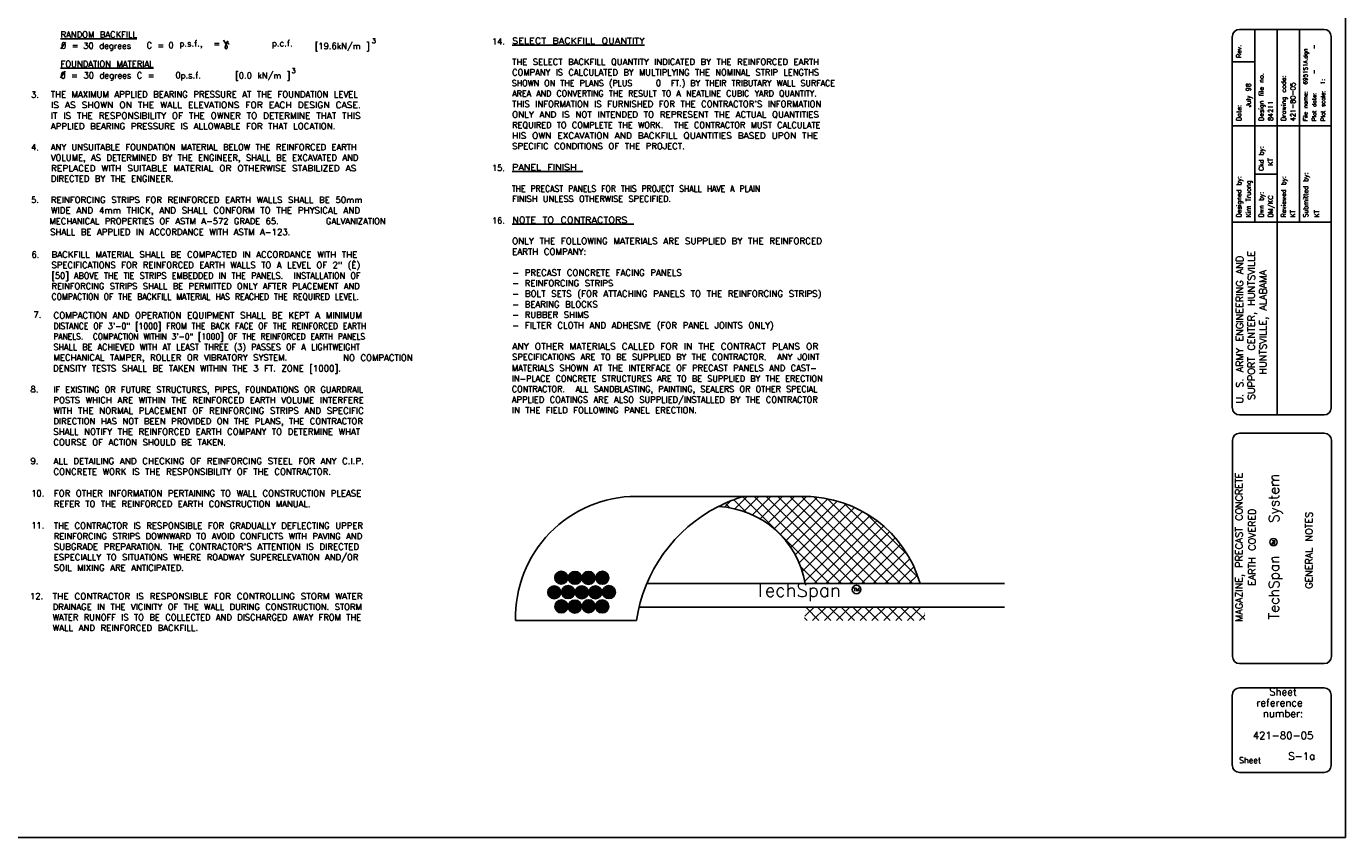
# Model space of a CAD drawing. Extents: x 0 to 354, y 0 to 250.
# Tile 2 of 3: x 118 to 354, y 0 to 145. Entities that reach past the tile are written whole.
import ezdxf
from ezdxf.enums import TextEntityAlignment as Align

# ---------------------------------------------------------------- set-up
doc = ezdxf.new("R2010")
doc.units = 0
doc.header["$MEASUREMENT"] = 0
for name, color, linetype in [('01', 7, 'CONTINUOUS'), ('1', 7, 'CONTINUOUS'), ('3', 7, 'CONTINUOUS'), ('GENNOTES', 7, 'CONTINUOUS'), ('MG-BDR-TXT', 7, 'CONTINUOUS'), ('MG-LOGO', 7, 'CONTINUOUS'), ('NOTES', 7, 'CONTINUOUS')]:
    doc.layers.add(name, color=color, linetype=linetype)
doc.styles.add('TXT_SHX', font='txt.shx')

# ---------------------------------------------------------------- blocks, each defined once
blk = doc.blocks.new('PRO_IN')
at = {"layer": 'MG-LOGO', "color": 7, "linetype": 'CONTINUOUS'}
blk.add_circle((-12.9, 52.89), 0.644, dxfattribs=at)
at = {"layer": 'MG-LOGO', "color": 7, "linetype": 'CONTINUOUS', "style": 'TXT_SHX'}
for s, height, p in [('System', 1.815, (-11.91, 60.74)), ('TM', 0.529, (-12.62, 52.85)), ('TechSpan', 1.815, (-11.91, 44.77))]:
    blk.add_text(s, height=height, rotation=90, dxfattribs=at).set_placement(p, align=Align.CENTER)

msp = doc.modelspace()

# ---------------------------------------------------------------- hatches: boundary and pattern name
at = {"layer": '01', "linetype": 'CONTINUOUS'}
h = msp.add_hatch(color=1, dxfattribs=at)
edge = h.paths.add_edge_path()
edge.add_arc((213.71, 46.54), 1.16, 0, 360)
h = msp.add_hatch(color=1, dxfattribs=at)
edge = h.paths.add_edge_path()
edge.add_arc((216.16, 46.51), 1.16, 0, 360)
h = msp.add_hatch(color=1, dxfattribs=at)
edge = h.paths.add_edge_path()
edge.add_arc((218.58, 46.49), 1.16, 0, 360)
h = msp.add_hatch(color=1, dxfattribs=at)
edge = h.paths.add_edge_path()
edge.add_arc((221.06, 46.52), 1.16, 0, 360)
h = msp.add_hatch(color=1, dxfattribs=at)
edge = h.paths.add_edge_path()
edge.add_arc((212.46, 43.91), 1.16, 0, 360)
h = msp.add_hatch(color=1, dxfattribs=at)
edge = h.paths.add_edge_path()
edge.add_arc((214.93, 43.95), 1.16, 0, 360)
h = msp.add_hatch(color=1, dxfattribs=at)
edge = h.paths.add_edge_path()
edge.add_arc((217.38, 43.91), 1.16, 0, 360)
h = msp.add_hatch(color=1, dxfattribs=at)
edge = h.paths.add_edge_path()
edge.add_arc((219.81, 43.91), 1.16, 0, 360)
h = msp.add_hatch(color=1, dxfattribs=at)
edge = h.paths.add_edge_path()
edge.add_arc((222.24, 43.95), 1.16, 0, 360)
h = msp.add_hatch(color=1, dxfattribs=at)
edge = h.paths.add_edge_path()
edge.add_arc((213.73, 41.4), 1.16, 0, 360)
h = msp.add_hatch(color=1, dxfattribs=at)
edge = h.paths.add_edge_path()
edge.add_arc((216.15, 41.37), 1.16, 0, 360)
h = msp.add_hatch(color=1, dxfattribs=at)
edge = h.paths.add_edge_path()
edge.add_arc((218.61, 41.42), 1.16, 0, 360)
h = msp.add_hatch(color=1, dxfattribs=at)
edge = h.paths.add_edge_path()
edge.add_arc((221.03, 41.39), 1.16, 0, 360)

# ---------------------------------------------------------------- linework, layer by layer
at = {"layer": '01', "color": 1, "linetype": 'CONTINUOUS'}
for centre in [(213.71, 46.54), (216.16, 46.51), (218.58, 46.49), (221.06, 46.52), (212.46, 43.91), (214.93, 43.95), (217.38, 43.91), (219.81, 43.91), (222.24, 43.95), (213.73, 41.4), (216.15, 41.37), (218.61, 41.42), (221.03, 41.39)]:
    msp.add_circle(centre, 1.16, dxfattribs=at)
at = {"layer": '1', "color": 3, "linetype": 'CONTINUOUS'}
for p, q in [((354.01, 0), (354.01, 250.04)), ((0, 0), (354.01, 0))]:
    msp.add_line(p, q, dxfattribs=at)
at = {"layer": '1', "color": 7, "linetype": 'CONTINUOUS'}
for p, q in [((350.17, 144.69), (335.02, 144.69)), ((337.75, 144.69), (337.75, 110.17)), ((341.75, 144.69), (341.75, 110.17)), ((345.75, 144.69), (345.75, 110.17)), ((333.75, 143.43), (333.75, 76.92)), ((351.43, 76.92), (351.43, 143.43)), ((333.78, 138.9), (337.75, 138.9)), ((351.43, 127.43), (333.75, 127.43)), ((337.75, 118.8), (341.75, 118.8)), ((351.43, 110.17), (333.75, 110.17)), ((341.75, 110.17), (341.75, 75.66)), ((335.02, 75.66), (350.17, 75.66)), ((333.78, 71.14), (333.78, 32.41)), ((350.2, 72.41), (335.05, 72.41)), ((351.46, 32.41), (351.46, 71.14)), ((335.05, 31.15), (350.2, 31.15)), ((335.02, 26.82), (350.17, 26.82)), ((333.75, 12.93), (333.75, 25.55)), ((351.43, 25.55), (351.43, 12.93)), ((350.17, 11.66), (335.02, 11.66))]:
    msp.add_line(p, q, dxfattribs=at)
for centre, start, end in [((335.02, 143.43), 90, 180), ((350.17, 143.43), 0, 90), ((335.02, 76.92), 180, 270), ((350.17, 76.92), 270, 360), ((335.05, 71.14), 90, 180), ((350.2, 71.14), 0, 90), ((335.05, 32.41), 180, 270), ((350.2, 32.41), 270, 360), ((335.02, 25.55), 90, 180), ((350.17, 25.55), 0, 90), ((335.02, 12.93), 180, 270), ((350.17, 12.93), 270, 360)]:
    msp.add_arc(centre, 1.26, start, end, dxfattribs=at)
at = {"layer": 'GENNOTES', "color": 7, "linetype": 'CONTINUOUS'}
for p, q in [((124.17, 141.22), (125.03, 142.38)), ((124.11, 136.03), (124.97, 137.19))]:
    msp.add_line(p, q, dxfattribs=at)
msp.add_lwpolyline([(153.3, 142.78), (153.64, 142.21), (153.74, 142.04), (153.79, 141.94), (153.84, 141.85), (153.89, 141.76), (153.93, 141.67), (153.95, 141.59), (153.94, 141.51), (153.93, 141.43), (153.92, 141.37), (153.9, 141.31), (153.87, 141.26), (153.82, 141.22), (153.77, 141.2), (153.72, 141.2), (153.68, 141.22), (153.64, 141.25), (153.62, 141.31), (153.6, 141.38), (153.6, 141.46), (153.6, 141.54), (153.61, 141.62), (153.63, 141.71), (153.67, 141.79), (153.71, 141.89), (153.76, 142), (153.82, 142.13), (153.87, 142.26), (153.9, 142.37), (153.93, 142.46), (153.96, 142.51), (153.98, 142.54), (154, 142.56), (154.01, 142.57), (154.03, 142.56), (154.05, 142.54), (154.05, 142.5), (154.05, 142.45), (154.06, 142.39), (154.06, 142.33), (154.08, 142.29), (154.09, 142.25), (154.11, 142.23), (154.13, 142.2), (154.15, 142.17), (154.17, 142.14), (154.18, 142.12), (154.2, 142.1), (154.24, 142.07), (154.32, 142.02)], dxfattribs=at)
at = {"layer": 'NOTES', "color": 7, "linetype": 'CONTINUOUS'}
for p, q in [((227.14, 61.09), (258.35, 61.09)), ((242.93, 59.18), (244.04, 60.29)), ((243.89, 59.04), (243.05, 59.88)), ((246.81, 58.24), (244.55, 60.5)), ((244.73, 58.87), (246.94, 61.08)), ((261.69, 45.48), (246.13, 61.04)), ((246.38, 58.39), (249.06, 61.08)), ((247.89, 57.79), (251.18, 61.08)), ((263.82, 45.48), (248.22, 61.08)), ((249.29, 57.06), (253.31, 61.08)), ((265.94, 45.48), (250.34, 61.08)), ((250.58, 56.23), (255.43, 61.08)), ((251.78, 55.31), (257.55, 61.08)), ((268.06, 45.48), (252.46, 61.08)), ((252.87, 54.28), (259.54, 60.95)), ((253.87, 53.16), (261.38, 60.67)), ((270.18, 45.48), (254.58, 61.08)), ((254.77, 51.94), (263.09, 60.25)), ((255.57, 50.62), (264.69, 59.73)), ((256.26, 49.18), (266.18, 59.11)), ((272.3, 45.48), (256.7, 61.08)), ((274.42, 45.48), (258.88, 61.02)), ((276.54, 45.48), (261.35, 60.67)), ((277.55, 46.59), (264.26, 59.88)), ((256.83, 47.63), (267.59, 58.4)), ((257.26, 45.94), (268.92, 57.6)), ((258.92, 45.48), (270.17, 56.73)), ((275.69, 50.57), (268.24, 58.02)), ((261.04, 45.48), (271.34, 55.78)), ((263.16, 45.48), (272.44, 54.75)), ((265.28, 45.48), (273.46, 53.65)), ((267.4, 45.48), (274.41, 52.48)), ((269.52, 45.48), (275.28, 51.23)), ((271.65, 45.48), (276.07, 49.91)), ((259.57, 45.48), (256.53, 48.52)), ((273.77, 45.48), (276.79, 48.5)), ((228.99, 45.48), (293, 45.48)), ((257.45, 45.48), (257.33, 45.6)), ((275.89, 45.48), (277.41, 47)), ((227.61, 41.28), (293, 41.28)), ((257.3, 39.62), (258.96, 41.28)), ((259.81, 38.88), (257.52, 41.17)), ((258.68, 38.88), (261.08, 41.28)), ((261.93, 38.88), (259.53, 41.28)), ((260.8, 38.88), (263.2, 41.28)), ((264.05, 38.88), (261.65, 41.28)), ((262.92, 38.88), (265.32, 41.28)), ((266.17, 38.88), (263.77, 41.28)), ((265.05, 38.88), (267.45, 41.28)), ((268.29, 38.88), (265.89, 41.28)), ((267.17, 38.88), (269.57, 41.28)), ((270.42, 38.88), (268.02, 41.28)), ((269.29, 38.88), (271.69, 41.28)), ((272.54, 38.88), (270.14, 41.28)), ((271.41, 38.88), (273.81, 41.28)), ((274.66, 38.88), (272.26, 41.28)), ((273.53, 38.88), (275.93, 41.28)), ((276.78, 38.88), (274.38, 41.28)), ((275.65, 38.88), (278.05, 41.28)), ((278.75, 39.03), (276.5, 41.28)), ((278.68, 41.21), (278.62, 41.28)), ((205.55, 38.88), (227.15, 38.88)), ((257.69, 38.88), (257.24, 39.32)), ((277.77, 38.88), (278.75, 39.85))]:
    msp.add_line(p, q, dxfattribs=at)
at = {"layer": 'NOTES', "color": 7, "linetype": 'CONTINUOUS', "const_width": 0.0138}
msp.add_lwpolyline([(257.53, 41.28, -0.036612), (257.15, 38.88), (278.75, 38.88, 0.02781), (278.68, 41.28, 0.02781)], format="xyb", dxfattribs=at)
at = {"layer": 'NOTES', "color": 7, "linetype": 'CONTINUOUS'}
msp.add_circle((266.54, 44.43), 0.774, dxfattribs=at)
for centre, radius, start, end in [((227.14, 39.49), 21.6, 90, 181.6139), ((254.3, 34.83), 27.45, 117.0667, 171.5294), ((254.3, 34.83), 27.45, 107.0495, 117.0667), ((240.97, 42.68), 16.62, 9.6859, 87.1187), ((257.15, 39.49), 21.6, 16.1046, 90)]:
    msp.add_arc(centre, radius, start, end, dxfattribs=at)

# ---------------------------------------------------------------- block references
at = {"layer": 'MG-BDR-TXT', "linetype": 'CONTINUOUS'}
msp.add_blockref('PRO_IN', (354.01, 0), dxfattribs=at)

# ---------------------------------------------------------------- texts
at = {"layer": '1', "color": 7, "linetype": 'CONTINUOUS', "style": 'TXT_SHX'}
for s, height, p in [('Rev.', 0.842, (335.36, 139.59)), ('Design file no.   ', 0.8418, (339.34, 128.29)), ('Drawing code:     ', 0.8418, (343.34, 128.28)), ('   July 98', 0.842, (337.05, 128.28)), ('421-80-05', 0.842, (345.02, 128.28)), ('File name:', 0.737, (347.19, 128.28)), ('Plot date:', 0.737, (348.76, 128.28)), ('Plot scale:', 0.7366, (350.34, 128.28)), ('Date:', 0.842, (335.36, 128.28)), ('84211', 0.842, (341.02, 128.29)), ('Ckd by:', 0.842, (339.34, 119.36)), ('KT', 0.842, (341.02, 120.32)), ('Reviewed by:', 0.8418, (343.34, 111.02)), ('Submitted by:', 0.8418, (347.29, 111.02)), ('Designed by:', 0.8418, (335.36, 111.02)), ('Kim Truong', 0.842, (337.05, 111.02)), ('Dwn by:', 0.842, (339.34, 111.02)), ('DM/KC', 0.842, (341.02, 111.02)), ('KT', 0.842, (344.97, 111.02)), ('KT', 0.842, (349.29, 111.02))]:
    msp.add_text(s, height=height, rotation=90, dxfattribs=at).set_placement(p)
for s, p in [('SUPPORT CENTER, HUNTSVILLE', (337.79, 91.69)), ('U. S. ARMY ENGINEERING AND', (335.68, 90.95)), ('HUNTSVILLE, ALABAMA', (339.89, 92.27))]:
    msp.add_text(s, height=1.2628, rotation=90, dxfattribs=at).set_placement(p, align=Align.CENTER)
for s, p in [('Sheet', (342.81, 25.45)), ('reference', (342.18, 23.5)), ('number:', (342.82, 21.56)), ('421-80-05', (342.82, 17.64)), ('S-1a', (346.17, 13.95))]:
    msp.add_text(s, height=1.315, dxfattribs=at).set_placement(p, align=Align.CENTER)
at = {"layer": '3', "color": 7, "linetype": 'CONTINUOUS', "style": 'TXT_SHX'}
for s, height, p in [('6951S1A.dgn', 0.7366, (347.19, 134.82)), ('   -     -   ', 0.7366, (348.76, 134.55)), ('1:    ', 0.737, (350.32, 134.84))]:
    msp.add_text(s, height=height, rotation=90, dxfattribs=at).set_placement(p)
msp.add_text('Sheet', height=1.052, dxfattribs=at).set_placement((334.93, 13.32))
at = {"layer": 'GENNOTES', "color": 7, "linetype": 'CONTINUOUS', "style": 'TXT_SHX'}
for s, height, p in [('%%uRANDOM BACKFILL', 1.0999, (124.15, 143.22)), ('14.', 1.1, (201.28, 141.98)), ('%%uFOUNDATION MATERIAL', 1.0999, (124.15, 137.94)), ('3.', 1.1, (118.86, 132.45)), ('4.', 1.1, (118.86, 123.04)), ('15.', 1.1, (201.28, 119.34)), ('DIRECTED BY THE ENGINEER.', 1.0999, (122.41, 117.42)), ('5.', 1.1, (118.86, 113.63)), ('16.', 1.1, (201.28, 109.92)), ('6.', 1.1, (118.94, 103.83)), ('7.', 1.1, (119.28, 93.06)), ('8.', 1.1, (118.77, 79.72)), ('9.', 1.1, (118.77, 66.87)), ('10.', 1.1, (118.88, 61.09)), ('11.', 1.1, (118.88, 55.36)), ('12.', 1.1, (118.69, 42.68))]:
    msp.add_text(s, height=height, dxfattribs=at).set_placement(p)
for s, height, width, p in [('0 =', 1.1, 0.994, (124.23, 141.25)), ('30 degrees', 1.1, 0.994, (128.2, 141.21)), ('C =', 1.1, 0.994, (139.53, 141.28)), ('0', 1.1, 0.994, (143.44, 141.31)), ('p.s.f.,  =', 1.1, 0.994, (145.4, 141.61)), ('p.c.f.', 1.1, 0.994, (161.95, 141.66)), ('[19.6kN/m ]', 1.0999, 0.994, (169.61, 141.16)), ('3', 0.859, 0.95, (179.84, 142.21)), ('%%uSELECT BACKFILL QUANTITY', 1.0999, 1.151, (204.92, 142.1)), ('THE SELECT BACKFILL QUANTITY INDICATED BY THE REINFORCED EARTH', 1.0999, 1.007, (204.92, 138.33)), ('0 = 30 degrees C =   p.s.f.', 1.0999, 0.994, (124.14, 135.91)), ('0', 1.1, 0.994, (144.71, 135.94)), ('[0.0 kN/m ]', 1.0999, 0.994, (155.37, 135.88)), ('3', 0.859, 0.95, (165.48, 136.87)), ('COMPANY IS CALCULATED BY MULTIPLYING THE NOMINAL STRIP LENGTHS', 1.0999, 0.99, (204.92, 136.44)), ('SHOWN ON THE PLANS (PLUS     FT.) BY THEIR TRIBUTARY WALL SURFACE', 1.0999, 0.94, (204.87, 134.52)), ('0', 1.1, 0.994, (230.63, 134.53)), ('THE MAXIMUM APPLIED BEARING PRESSURE AT THE FOUNDATION LEVEL', 1.0999, 1.01, (122.41, 132.51)), ('AREA AND CONVERTING THE RESULT TO A NEATLINE CUBIC YARD QUANTITY.', 1.0999, 0.942, (204.92, 132.67)), ('IT IS THE RESPONSIBILITY OF THE OWNER TO DETERMINE THAT THIS', 1.0999, 1.061, (122.39, 128.69)), ('IS AS SHOWN ON THE WALL ELEVATIONS FOR EACH DESIGN CASE.', 1.0999, 1.089, (122.41, 130.62)), ("THIS INFORMATION IS FURNISHED FOR THE CONTRACTOR'S INFORMATION", 1.0999, 1.009, (204.92, 130.79)), ('ONLY AND IS NOT INTENDED TO REPRESENT THE ACTUAL QUANTITIES', 1.0999, 1.04, (204.92, 128.9)), ('APPLIED BEARING PRESSURE IS ALLOWABLE FOR THAT LOCATION.    ', 1.0999, 1.025, (122.39, 126.81)), ('REQUIRED TO COMPLETE THE WORK.  THE CONTRACTOR MUST CALCULATE', 1.0999, 0.975, (204.92, 127.01)), ('HIS OWN EXCAVATION AND BACKFILL QUANTITIES BASED UPON THE', 1.0999, 1.073, (204.92, 125.13)), ('ANY UNSUITABLE FOUNDATION MATERIAL BELOW THE REINFORCED EARTH', 1.0999, 0.993, (122.41, 123.06)), ('SPECIFIC CONDITIONS OF THE PROJECT.                           ', 1.0999, 1.017, (204.92, 123.24)), ('VOLUME, AS DETERMINED BY THE ENGINEER, SHALL BE EXCAVATED AND', 1.0999, 0.998, (122.41, 121.18)), ('REPLACED WITH SUITABLE MATERIAL OR OTHERWISE STABILIZED AS', 1.0999, 1.079, (122.41, 119.29)), ('%%uPANEL FINISH ', 1.0999, 1.133, (204.92, 119.47)), ('THE PRECAST PANELS FOR THIS PROJECT SHALL HAVE A PLAIN', 1.0999, 0.91, (204.87, 115.63)), ('REINFORCING STRIPS FOR REINFORCED EARTH WALLS SHALL BE 50mm', 1.0999, 1.024, (122.41, 113.63)), ('FINISH UNLESS OTHERWISE SPECIFIED.                               ', 1.0999, 0.978, (204.92, 113.81)), ('MECHANICAL PROPERTIES OF ASTM A-572 GRADE 65.', 1.0999, 0.994, (122.17, 109.81)), ('WIDE AND 4mm THICK, AND SHALL CONFORM TO THE PHYSICAL AND', 1.0999, 1.043, (122.41, 111.75)), ('GALVANIZATION', 1.0999, 0.994, (171.61, 109.81)), ('%%uNOTE TO CONTRACTORS ', 1.0999, 1.156, (204.92, 110.02)), ('SHALL BE APPLIED IN ACCORDANCE WITH ASTM A-123.', 1.0999, 1.012, (122.29, 107.88)), ('ONLY THE FOLLOWING MATERIALS ARE SUPPLIED BY THE REINFORCED', 1.0999, 1.041, (204.92, 106.25)), ('BACKFILL MATERIAL SHALL BE COMPACTED IN ACCORDANCE WITH THE', 1.0999, 1.03, (122.53, 103.84)), ('EARTH COMPANY:                                             ', 1.0999, 1.029, (204.92, 104.36)), ('SPECIFICATIONS FOR REINFORCED EARTH WALLS TO A LEVEL OF 2" (È)', 1.0999, 1.006, (122.53, 101.95)), ('- PRECAST CONCRETE FACING PANELS                           ', 1.0999, 1.02, (204.92, 100.59)), ('[50] ABOVE THE TIE STRIPS EMBEDDED IN THE PANELS.  INSTALLATION OF', 1.0999, 0.958, (122.53, 100.06)), ('REINFORCING STRIPS SHALL BE PERMITTED ONLY AFTER PLACEMENT AND', 1.0999, 0.988, (122.53, 98.18)), ('- REINFORCING STRIPS                                         ', 1.0999, 1.019, (204.92, 98.71)), ('COMPACTION OF THE BACKFILL MATERIAL HAS REACHED THE REQUIRED LEVEL.', 1.0999, 0.917, (122.53, 96.29)), ('- BOLT SETS (FOR ATTACHING PANELS TO THE REINFORCING STRIPS)', 1.0999, 1.033, (204.92, 96.82)), ('- BEARING BLOCKS                                            ', 1.0999, 1.017, (204.92, 94.93)), ('COMPACTION AND OPERATION EQUIPMENT SHALL BE KEPT A MINIMUM', 1.0999, 1.04, (122.87, 92.94)), ('DISTANCE OF 3\'-0" [1000] FROM THE BACK FACE OF THE REINFORCED EARTH', 1.0999, 0.914, (122.87, 91.05)), ('- RUBBER SHIMS                                              ', 1.0999, 1.016, (204.92, 93.05)), ('- FILTER CLOTH AND ADHESIVE (FOR PANEL JOINTS ONLY)         ', 1.0999, 1.029, (204.92, 91.16)), ('PANELS.  COMPACTION WITHIN 3\'-0" [1000] OF THE REINFORCED EARTH PANELS', 1.0999, 0.888, (122.87, 89.17)), ('SHALL BE ACHIEVED WITH AT LEAST THREE (3) PASSES OF A LIGHTWEIGHT', 1.0999, 0.955, (122.87, 87.28)), ('ANY OTHER MATERIALS CALLED FOR IN THE CONTRACT PLANS OR', 1.0999, 1.091, (204.92, 87.39)), ('MECHANICAL TAMPER, ROLLER OR VIBRATORY SYSTEM.              ', 1.0999, 1.016, (122.87, 85.4)), ('NO COMPACTION', 1.0999, 1.016, (174.69, 85.36)), ('SPECIFICATIONS ARE TO BE SUPPLIED BY THE CONTRACTOR.  ANY JOINT', 1.0999, 0.986, (204.92, 85.51)), ('DENSITY TESTS SHALL BE TAKEN WITHIN THE 3 FT. ZONE [1000].', 1.0999, 1.016, (122.8, 83.46)), ('MATERIALS SHOWN AT THE INTERFACE OF PRECAST PANELS AND CAST-', 1.0999, 0.993, (204.87, 83.52)), ('IN-PLACE CONCRETE STRUCTURES ARE TO BE SUPPLIED BY THE ERECTION', 1.0999, 0.961, (204.87, 81.63)), ('IF EXISTING OR FUTURE STRUCTURES, PIPES, FOUNDATIONS OR GUARDRAIL', 1.0999, 0.967, (122.85, 79.66)), ('CONTRACTOR.  ALL SANDBLASTING, PAINTING, SEALERS OR OTHER SPECIAL', 1.0999, 0.959, (204.87, 79.75)), ('POSTS WHICH ARE WITHIN THE REINFORCED EARTH VOLUME INTERFERE', 1.0999, 1.024, (122.85, 77.77)), ('APPLIED COATINGS ARE ALSO SUPPLIED/INSTALLED BY THE CONTRACTOR', 1.0999, 0.985, (204.87, 77.86)), ('WITH THE NORMAL PLACEMENT OF REINFORCING STRIPS AND SPECIFIC', 1.0999, 1.033, (122.85, 75.89)), ('IN THE FIELD FOLLOWING PANEL ERECTION.                         ', 1.0999, 1.003, (204.87, 75.97)), ('SHALL NOTIFY THE REINFORCED EARTH COMPANY TO DETERMINE WHAT', 1.0999, 1.019, (122.85, 72.12)), ('DIRECTION HAS NOT BEEN PROVIDED ON THE PLANS, THE CONTRACTOR', 1.0999, 1.01, (122.85, 74)), ('COURSE OF ACTION SHOULD BE TAKEN.                           ', 1.0999, 1.013, (122.85, 70.23)), ('ALL DETAILING AND CHECKING OF REINFORCING STEEL FOR ANY C.I.P.', 1.0999, 1.035, (122.87, 66.86)), ('CONCRETE WORK IS THE RESPONSIBILITY OF THE CONTRACTOR.      ', 1.0999, 1.025, (122.87, 64.97)), ('FOR OTHER INFORMATION PERTAINING TO WALL CONSTRUCTION PLEASE', 1.0999, 1.019, (122.95, 61.08)), ('REFER TO THE REINFORCED EARTH CONSTRUCTION MANUAL.          ', 1.0999, 1.004, (122.95, 59.19)), ('THE CONTRACTOR IS RESPONSIBLE FOR GRADUALLY DEFLECTING UPPER', 1.0999, 1.011, (122.93, 55.3)), ('REINFORCING STRIPS DOWNWARD TO AVOID CONFLICTS WITH PAVING AND', 1.0999, 0.994, (122.93, 53.42)), ("SUBGRADE PREPARATION. THE CONTRACTOR'S ATTENTION IS DIRECTED", 1.0999, 1.03, (122.93, 51.53)), ('ESPECIALLY TO SITUATIONS WHERE ROADWAY SUPERELEVATION AND/OR', 1.0999, 1.007, (122.93, 49.65)), ('SOIL MIXING ARE ANTICIPATED.                                   ', 1.0999, 1.011, (122.93, 47.76)), ('THE CONTRACTOR IS RESPONSIBLE FOR CONTROLLING STORM WATER', 1.0999, 1.058, (122.74, 42.66)), ('DRAINAGE IN THE VICINITY OF THE WALL DURING CONSTRUCTION. STORM', 1.0999, 0.998, (122.74, 40.77)), ('WATER RUNOFF IS TO BE COLLECTED AND DISCHARGED AWAY FROM THE', 1.0999, 0.991, (122.74, 38.89)), ('WALL AND REINFORCED BACKFILL.                                ', 1.0999, 1.017, (122.74, 37))]:
    msp.add_text(s, height=height, dxfattribs=dict(at, width=width)).set_placement(p)
at = {"layer": 'MG-BDR-TXT', "color": 7, "linetype": 'CONTINUOUS', "style": 'TXT_SHX'}
for s, p in [('MAGAZINE, PRECAST CONCRETE', (335.59, 52)), ('EARTH COVERED', (337.88, 52.01)), ('GENERAL NOTES ', (348.08, 52.01))]:
    msp.add_text(s, height=1.25, rotation=90, dxfattribs=at).set_placement(p, align=Align.CENTER)
at = {"layer": 'NOTES', "color": 7, "linetype": 'CONTINUOUS', "style": 'TXT_SHX'}
for s, height, p in [('TechSpan', 2.4, (256.08, 43.11)), ('TM', 0.636, (266.48, 44.1))]:
    msp.add_text(s, height=height, dxfattribs=at).set_placement(p, align=Align.CENTER)

doc.saveas('drawing.dxf')
